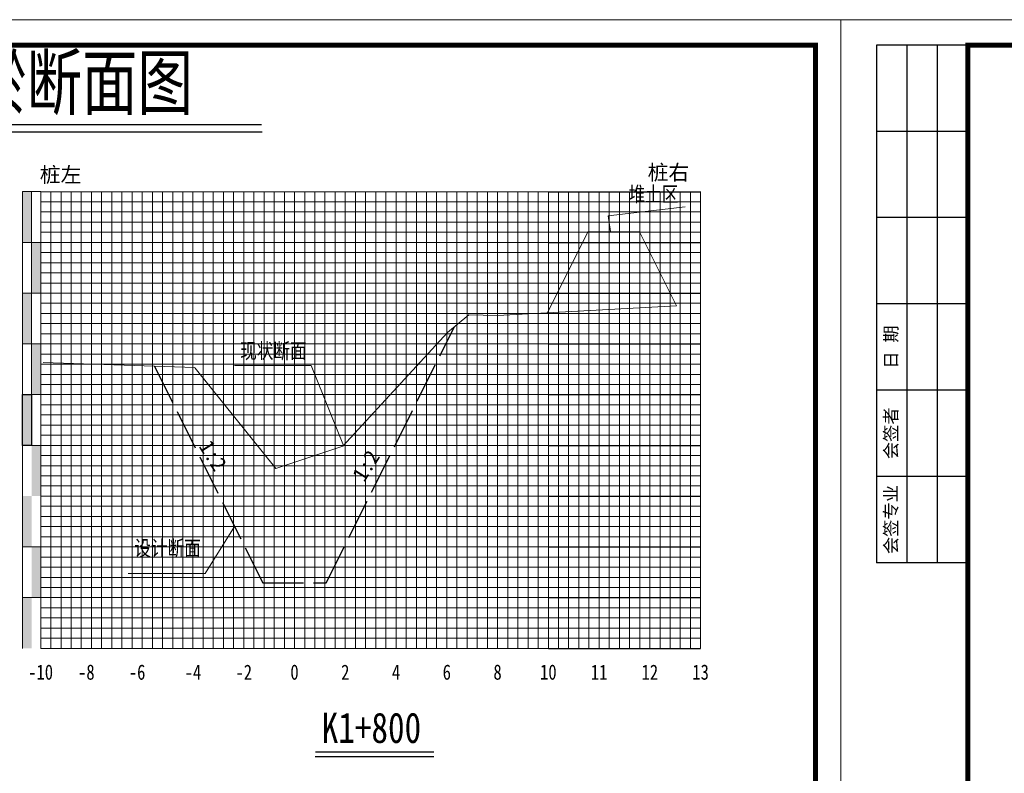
# Model space of a CAD drawing. Header units: millimetres. Extents: x -1851 to 142262423, y -629789 to 22327943.
# Tile 32 of 69: x 36659 to 36853, y 3870 to 4018. Entities that reach past the tile are written whole.
import ezdxf
from ezdxf.enums import TextEntityAlignment as Align

# ---------------------------------------------------------------- set-up
doc = ezdxf.new("R2010")
doc.units = ezdxf.units.MM
doc.linetypes.add('4415', pattern=[5, 4, -1])
for name, color, linetype, lineweight in [('2', 61, 'Continuous', 30), ('3', 8, 'Continuous', 5), ('dmx', 7, 'Continuous', 15)]:
    doc.layers.add(name, color=color, linetype=linetype, lineweight=lineweight)
doc.layers.add('DIMTEX', color=7, linetype='Continuous')
doc.layers.add('断面', color=7, linetype='Continuous')
doc.styles.add('STYLE2', font='txt', dxfattribs={"width": 0.8})
doc.styles.add('仿宋体', font='FangSong_GB2312.ttf', dxfattribs={"width": 0.8})
doc.styles.add('宋体', font='txt', dxfattribs={"height": 3.5})
doc.styles.add('等线体', font='simhei.ttf')

# ---------------------------------------------------------------- blocks, each defined once
blk = doc.blocks.new('tk')
at = {"lineweight": 0}
for p, q in [((6838.597780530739, 842.2295714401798), (6838.597780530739, 1139.229571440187)), ((6838.597780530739, 1139.229571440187), (7258.597780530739, 1139.229571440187)), ((7258.597780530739, 1139.229571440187), (7258.597780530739, 842.2295714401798))]:
    blk.add_line(p, q, dxfattribs=at)
for p, q in [((6863.597780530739, 1134.229571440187), (6845.597780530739, 1134.229571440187)), ((6845.597780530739, 1134.229571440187), (6845.597780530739, 1032.229571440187)), ((6851.597780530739, 1134.229571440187), (6851.597780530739, 1032.229571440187)), ((6857.597780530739, 1134.229571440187), (6857.597780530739, 1032.229571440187)), ((6863.597780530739, 1117.229571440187), (6845.597780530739, 1117.229571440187)), ((6863.597780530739, 1100.229571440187), (6845.597780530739, 1100.229571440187)), ((6863.597780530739, 1083.229571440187), (6845.597780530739, 1083.229571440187)), ((6863.597780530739, 1066.229571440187), (6845.597780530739, 1066.229571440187)), ((6863.597780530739, 1049.229571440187), (6845.597780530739, 1049.229571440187)), ((6863.597780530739, 1032.229571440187), (6845.597780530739, 1032.229571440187))]:
    blk.add_line(p, q)
at = {"lineweight": 0, "const_width": 1}
blk.add_lwpolyline([(6863.597780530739, 1134.229571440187), (7253.597780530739, 1134.229571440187), (7253.597780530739, 847.2295714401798), (6863.597780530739, 847.2295714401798)], close=True, dxfattribs=at)
at = {"char_height": 2.5, "attachment_point": 5, "rotation": 90, "style": '宋体'}
for s, insert in [('日 期', (6848.597780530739, 1074.729571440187)), ('会签者', (6848.597780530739, 1057.729571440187)), ('会签专业', (6848.597780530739, 1040.729571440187))]:
    blk.add_mtext(s, dxfattribs=dict(at, insert=insert))

msp = doc.modelspace()

# ---------------------------------------------------------------- hatches: boundary and pattern name
at = {"linetype": 'Continuous'}
for points in [[(36659.65106367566, 3984.202190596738), (36661.4510636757, 3984.202190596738), (36661.4510636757, 3974.202190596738), (36659.65106367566, 3974.202190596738)], [(36661.4510636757, 3974.202190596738), (36663.25106367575, 3974.202190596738), (36663.25106367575, 3964.202190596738), (36661.4510636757, 3964.202190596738)], [(36659.65106367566, 3964.202190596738), (36661.4510636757, 3964.202190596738), (36661.4510636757, 3954.202190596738), (36659.65106367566, 3954.202190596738)], [(36661.4510636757, 3954.202190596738), (36663.25106367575, 3954.202190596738), (36663.25106367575, 3944.202190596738), (36661.4510636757, 3944.202190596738)], [(36659.65106367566, 3944.202190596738), (36661.4510636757, 3944.202190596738), (36661.4510636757, 3934.202190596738), (36659.65106367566, 3934.202190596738)], [(36661.4510636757, 3934.202190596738), (36663.25106367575, 3934.202190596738), (36663.25106367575, 3924.202190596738), (36661.4510636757, 3924.202190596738)], [(36659.65106367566, 3924.202190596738), (36661.4510636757, 3924.202190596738), (36661.4510636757, 3914.202190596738), (36659.65106367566, 3914.202190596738)], [(36661.45742443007, 3914.226915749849), (36663.25742443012, 3914.226915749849), (36663.25742443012, 3904.226915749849), (36661.45742443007, 3904.226915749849)], [(36659.65106367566, 3904.198126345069), (36661.4510636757, 3904.198126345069), (36661.4510636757, 3894.198126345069), (36659.65106367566, 3894.198126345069)]]:
    msp.add_hatch(color=7, dxfattribs=at).paths.add_polyline_path(points)

# ---------------------------------------------------------------- linework, layer by layer
at = {"color": 1, "linetype": '4415', "lineweight": 30, "ltscale": 2}
for p, q in [((36719.50106367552, 3907.115519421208), (36744.7346743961, 3957.582740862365)), ((36744.50106367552, 3957.115519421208), (36744.50106367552, 3957.115519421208)), ((36685.6547251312, 3949.808196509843), (36707.00106367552, 3907.115519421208)), ((36707.00106367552, 3907.115519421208), (36719.50106367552, 3907.115519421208))]:
    msp.add_line(p, q, dxfattribs=at)
at = {"linetype": 'Continuous', "lineweight": 20, "flags": 128}
for points in [[(36775.51053694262, 3976.370921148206), (36775.02753669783, 3979.460299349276), (36790.23100041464, 3981.238243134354)], [(36722.90471239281, 3934.202190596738), (36716.55877451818, 3949.977221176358), (36701.40738483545, 3949.950908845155)], [(36701.45772808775, 3918.202190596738), (36695.61688037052, 3908.967040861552), (36680.4654906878, 3908.940728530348)]]:
    msp.add_lwpolyline(points, dxfattribs=at)
at = {"linetype": 'Continuous', "flags": 128}
msp.add_lwpolyline([(36659.65106367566, 3944.202190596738), (36661.4510636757, 3944.202190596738), (36661.4510636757, 3934.202190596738), (36659.65106367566, 3934.202190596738)], close=True, dxfattribs=at)
at = {"layer": '2', "color": 7, "lineweight": 15}
for points in [[(36663.25106367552, 3984.136090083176), (36763.25106367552, 3984.136090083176)], [(36673.25106367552, 3984.202190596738), (36673.25106367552, 3894.202190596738)], [(36683.25106367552, 3984.202190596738), (36683.25106367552, 3894.202190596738)], [(36693.25106367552, 3984.202190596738), (36693.25106367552, 3894.202190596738)], [(36703.25106367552, 3984.202190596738), (36703.25106367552, 3894.202190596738)], [(36723.25106367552, 3984.202190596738), (36723.25106367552, 3894.202190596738)], [(36733.25106367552, 3984.202190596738), (36733.25106367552, 3894.202190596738)], [(36743.25106367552, 3984.202190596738), (36743.25106367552, 3894.202190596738)], [(36753.25106367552, 3984.202190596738), (36753.25106367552, 3894.202190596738)], [(36763.25106367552, 3984.202190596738), (36763.25106367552, 3894.202190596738)], [(36773.25106367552, 3984.202190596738), (36773.25106367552, 3894.202190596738)], [(36783.25106367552, 3984.202190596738), (36783.25106367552, 3894.202190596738)], [(36793.25106367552, 3984.202190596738), (36793.25106367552, 3894.202190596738)], [(36663.25106367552, 3974.202190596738), (36763.25106367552, 3974.202190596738)], [(36663.25106367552, 3964.202190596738), (36763.25106367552, 3964.202190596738)], [(36663.25106367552, 3954.202190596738), (36763.25106367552, 3954.202190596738)], [(36663.25106367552, 3944.202190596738), (36763.25106367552, 3944.202190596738)], [(36663.25106367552, 3924.202190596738), (36763.25106367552, 3924.202190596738)], [(36663.25106367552, 3894.202190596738), (36763.25106367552, 3894.202190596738)]]:
    msp.add_lwpolyline(points, dxfattribs=at)
at = {"layer": '2', "color": 3, "lineweight": 15}
msp.add_lwpolyline([(36713.25106367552, 3984.202190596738), (36713.25106367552, 3894.202190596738)], dxfattribs=at)
at = {"layer": '2', "color": 7, "lineweight": 15, "flags": 128}
msp.add_lwpolyline([(36663.25106367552, 3934.202190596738), (36763.25106367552, 3934.202190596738)], dxfattribs=at)
at = {"layer": '2', "color": 0, "lineweight": 15}
for points in [[(36663.25106367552, 3914.202190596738), (36763.25106367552, 3914.202190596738)], [(36663.25106367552, 3904.202190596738), (36763.25106367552, 3904.202190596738)]]:
    msp.add_lwpolyline(points, dxfattribs=at)
at = {"layer": '3', "lineweight": 5}
for p, q in [((36763.25106367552, 3982.202190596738), (36783.25106367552, 3982.202190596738)), ((36783.25106367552, 3982.202190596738), (36793.25106367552, 3982.202190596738)), ((36763.25106367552, 3980.202190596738), (36783.25106367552, 3980.202190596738)), ((36783.25106367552, 3980.202190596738), (36793.25106367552, 3980.202190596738)), ((36763.25106367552, 3978.202190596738), (36783.25106367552, 3978.202190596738)), ((36783.25106367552, 3978.202190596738), (36793.25106367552, 3978.202190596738)), ((36763.25106367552, 3976.202190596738), (36783.25106367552, 3976.202190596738)), ((36783.25106367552, 3976.202190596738), (36793.25106367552, 3976.202190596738)), ((36763.25106367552, 3972.202190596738), (36783.25106367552, 3972.202190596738)), ((36783.25106367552, 3972.202190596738), (36793.25106367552, 3972.202190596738)), ((36763.25106367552, 3970.202190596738), (36783.25106367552, 3970.202190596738)), ((36783.25106367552, 3970.202190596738), (36793.25106367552, 3970.202190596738)), ((36763.25106367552, 3968.202190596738), (36783.25106367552, 3968.202190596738)), ((36783.25106367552, 3968.202190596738), (36793.25106367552, 3968.202190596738)), ((36763.25106367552, 3966.202190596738), (36783.25106367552, 3966.202190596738)), ((36783.25106367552, 3966.202190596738), (36793.25106367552, 3966.202190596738)), ((36763.25106367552, 3962.202190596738), (36783.25106367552, 3962.202190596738)), ((36783.25106367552, 3962.202190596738), (36793.25106367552, 3962.202190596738)), ((36763.25106367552, 3960.202190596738), (36783.25106367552, 3960.202190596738)), ((36783.25106367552, 3960.202190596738), (36793.25106367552, 3960.202190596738)), ((36763.25106367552, 3958.202190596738), (36783.25106367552, 3958.202190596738)), ((36783.25106367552, 3958.202190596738), (36793.25106367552, 3958.202190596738)), ((36763.25106367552, 3956.202190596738), (36783.25106367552, 3956.202190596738)), ((36783.25106367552, 3956.202190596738), (36793.25106367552, 3956.202190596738)), ((36763.25106367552, 3952.202190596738), (36783.25106367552, 3952.202190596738)), ((36783.25106367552, 3952.202190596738), (36793.25106367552, 3952.202190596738)), ((36763.25106367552, 3950.202190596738), (36783.25106367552, 3950.202190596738)), ((36783.25106367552, 3950.202190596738), (36793.25106367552, 3950.202190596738)), ((36763.25106367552, 3948.202190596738), (36783.25106367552, 3948.202190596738)), ((36783.25106367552, 3948.202190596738), (36793.25106367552, 3948.202190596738)), ((36763.25106367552, 3946.202190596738), (36783.25106367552, 3946.202190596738)), ((36783.25106367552, 3946.202190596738), (36793.25106367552, 3946.202190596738)), ((36763.25106367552, 3942.202190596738), (36783.25106367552, 3942.202190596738)), ((36783.25106367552, 3942.202190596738), (36793.25106367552, 3942.202190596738)), ((36763.25106367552, 3940.202190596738), (36783.25106367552, 3940.202190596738)), ((36783.25106367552, 3940.202190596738), (36793.25106367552, 3940.202190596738)), ((36763.25106367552, 3938.202190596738), (36783.25106367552, 3938.202190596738)), ((36783.25106367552, 3938.202190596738), (36793.25106367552, 3938.202190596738)), ((36763.25106367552, 3936.202190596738), (36783.25106367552, 3936.202190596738)), ((36783.25106367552, 3936.202190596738), (36793.25106367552, 3936.202190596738)), ((36763.25106367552, 3932.202190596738), (36783.25106367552, 3932.202190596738)), ((36783.25106367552, 3932.202190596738), (36793.25106367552, 3932.202190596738)), ((36763.25106367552, 3930.202190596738), (36783.25106367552, 3930.202190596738)), ((36783.25106367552, 3930.202190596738), (36793.25106367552, 3930.202190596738)), ((36763.25106367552, 3928.202190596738), (36783.25106367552, 3928.202190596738)), ((36783.25106367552, 3928.202190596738), (36793.25106367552, 3928.202190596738)), ((36763.25106367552, 3926.202190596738), (36783.25106367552, 3926.202190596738)), ((36783.25106367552, 3926.202190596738), (36793.25106367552, 3926.202190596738)), ((36763.25106367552, 3922.202190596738), (36783.25106367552, 3922.202190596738)), ((36783.25106367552, 3922.202190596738), (36793.25106367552, 3922.202190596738)), ((36763.25106367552, 3920.202190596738), (36783.25106367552, 3920.202190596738)), ((36783.25106367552, 3920.202190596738), (36793.25106367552, 3920.202190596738)), ((36763.25106367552, 3918.202190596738), (36783.25106367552, 3918.202190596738)), ((36783.25106367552, 3918.202190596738), (36793.25106367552, 3918.202190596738)), ((36763.25106367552, 3916.202190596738), (36783.25106367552, 3916.202190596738)), ((36783.25106367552, 3916.202190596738), (36793.25106367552, 3916.202190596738)), ((36763.25106367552, 3912.202190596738), (36783.25106367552, 3912.202190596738)), ((36783.25106367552, 3912.202190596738), (36793.25106367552, 3912.202190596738)), ((36763.25106367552, 3910.202190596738), (36783.25106367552, 3910.202190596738)), ((36783.25106367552, 3910.202190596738), (36793.25106367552, 3910.202190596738)), ((36763.25106367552, 3908.202190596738), (36783.25106367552, 3908.202190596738)), ((36783.25106367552, 3908.202190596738), (36793.25106367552, 3908.202190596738)), ((36763.25106367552, 3906.202190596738), (36783.25106367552, 3906.202190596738)), ((36783.25106367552, 3906.202190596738), (36793.25106367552, 3906.202190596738)), ((36763.25106367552, 3902.202190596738), (36783.25106367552, 3902.202190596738)), ((36783.25106367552, 3902.202190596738), (36793.25106367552, 3902.202190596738)), ((36763.25106367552, 3900.202190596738), (36783.25106367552, 3900.202190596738)), ((36783.25106367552, 3900.202190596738), (36793.25106367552, 3900.202190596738)), ((36763.25106367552, 3898.202190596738), (36783.25106367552, 3898.202190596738)), ((36783.25106367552, 3898.202190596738), (36793.25106367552, 3898.202190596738)), ((36763.25106367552, 3896.202190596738), (36783.25106367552, 3896.202190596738)), ((36783.25106367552, 3896.202190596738), (36793.25106367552, 3896.202190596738))]:
    msp.add_line(p, q, dxfattribs=at)
for points in [[(36665.25106367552, 3984.202190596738), (36665.25106367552, 3894.202190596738)], [(36667.25106367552, 3984.202190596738), (36667.25106367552, 3894.202190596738)], [(36669.25106367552, 3984.202190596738), (36669.25106367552, 3894.202190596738)], [(36671.25106367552, 3984.202190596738), (36671.25106367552, 3894.202190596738)], [(36675.25106367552, 3984.202190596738), (36675.25106367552, 3894.202190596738)], [(36677.25106367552, 3984.202190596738), (36677.25106367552, 3894.202190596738)], [(36679.25106367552, 3984.202190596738), (36679.25106367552, 3894.202190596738)], [(36681.25106367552, 3984.202190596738), (36681.25106367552, 3894.202190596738)], [(36685.25106367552, 3984.202190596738), (36685.25106367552, 3894.202190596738)], [(36687.25106367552, 3984.202190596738), (36687.25106367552, 3894.202190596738)], [(36689.25106367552, 3984.202190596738), (36689.25106367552, 3894.202190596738)], [(36691.25106367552, 3984.202190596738), (36691.25106367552, 3894.202190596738)], [(36695.25106367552, 3984.202190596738), (36695.25106367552, 3894.202190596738)], [(36697.25106367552, 3984.202190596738), (36697.25106367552, 3894.202190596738)], [(36699.25106367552, 3984.202190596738), (36699.25106367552, 3894.202190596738)], [(36701.25106367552, 3984.202190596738), (36701.25106367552, 3894.202190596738)], [(36705.25106367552, 3984.202190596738), (36705.25106367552, 3894.202190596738)], [(36707.25106367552, 3984.202190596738), (36707.25106367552, 3894.202190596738)], [(36709.25106367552, 3984.202190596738), (36709.25106367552, 3894.202190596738)], [(36711.25106367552, 3984.202190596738), (36711.25106367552, 3894.202190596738)], [(36715.25106367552, 3984.202190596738), (36715.25106367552, 3894.202190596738)], [(36717.25106367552, 3984.202190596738), (36717.25106367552, 3894.202190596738)], [(36719.25106367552, 3984.202190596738), (36719.25106367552, 3894.202190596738)], [(36721.25106367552, 3984.202190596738), (36721.25106367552, 3894.202190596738)], [(36725.25106367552, 3984.202190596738), (36725.25106367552, 3894.202190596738)], [(36727.25106367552, 3984.202190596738), (36727.25106367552, 3894.202190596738)], [(36729.25106367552, 3984.202190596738), (36729.25106367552, 3894.202190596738)], [(36731.25106367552, 3984.202190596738), (36731.25106367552, 3894.202190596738)], [(36735.25106367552, 3984.202190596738), (36735.25106367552, 3894.202190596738)], [(36737.25106367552, 3984.202190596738), (36737.25106367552, 3894.202190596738)], [(36739.25106367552, 3984.202190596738), (36739.25106367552, 3894.202190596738)], [(36741.25106367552, 3984.202190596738), (36741.25106367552, 3894.202190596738)], [(36745.25106367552, 3984.202190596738), (36745.25106367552, 3894.202190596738)], [(36747.25106367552, 3984.202190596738), (36747.25106367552, 3894.202190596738)], [(36749.25106367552, 3984.202190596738), (36749.25106367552, 3894.202190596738)], [(36751.25106367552, 3984.202190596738), (36751.25106367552, 3894.202190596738)], [(36755.25106367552, 3984.202190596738), (36755.25106367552, 3894.202190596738)], [(36757.25106367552, 3984.202190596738), (36757.25106367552, 3894.202190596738)], [(36759.25106367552, 3984.202190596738), (36759.25106367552, 3894.202190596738)], [(36761.25106367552, 3984.202190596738), (36761.25106367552, 3894.202190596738)], [(36765.25106367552, 3984.202190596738), (36765.25106367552, 3894.202190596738)], [(36767.25106367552, 3984.202190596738), (36767.25106367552, 3894.202190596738)], [(36769.25106367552, 3984.202190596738), (36769.25106367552, 3894.202190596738)], [(36771.25106367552, 3984.202190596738), (36771.25106367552, 3894.202190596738)], [(36775.25106367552, 3984.202190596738), (36775.25106367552, 3894.202190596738)], [(36777.25106367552, 3984.202190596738), (36777.25106367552, 3894.202190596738)], [(36779.25106367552, 3984.202190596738), (36779.25106367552, 3894.202190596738)], [(36781.25106367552, 3984.202190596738), (36781.25106367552, 3894.202190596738)], [(36785.25106367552, 3984.202190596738), (36785.25106367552, 3894.202190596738)], [(36787.25106367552, 3984.202190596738), (36787.25106367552, 3894.202190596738)], [(36789.25106367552, 3984.202190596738), (36789.25106367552, 3894.202190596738)], [(36791.25106367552, 3984.202190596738), (36791.25106367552, 3894.202190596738)], [(36663.25106367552, 3982.202190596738), (36763.25106367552, 3982.202190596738)], [(36663.25106367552, 3980.202190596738), (36763.25106367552, 3980.202190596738)], [(36663.25106367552, 3978.202190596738), (36763.25106367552, 3978.202190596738)], [(36663.25106367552, 3976.202190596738), (36763.25106367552, 3976.202190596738)], [(36663.25106367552, 3972.202190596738), (36763.25106367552, 3972.202190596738)], [(36663.25106367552, 3970.202190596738), (36763.25106367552, 3970.202190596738)], [(36663.25106367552, 3968.202190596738), (36763.25106367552, 3968.202190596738)], [(36663.25106367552, 3966.202190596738), (36763.25106367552, 3966.202190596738)], [(36663.25106367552, 3962.202190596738), (36763.25106367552, 3962.202190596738)], [(36663.25106367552, 3960.202190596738), (36763.25106367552, 3960.202190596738)], [(36663.25106367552, 3958.202190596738), (36763.25106367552, 3958.202190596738)], [(36663.25106367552, 3956.202190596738), (36763.25106367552, 3956.202190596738)], [(36663.25106367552, 3952.202190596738), (36763.25106367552, 3952.202190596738)], [(36663.25106367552, 3950.202190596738), (36763.25106367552, 3950.202190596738)], [(36663.25106367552, 3948.202190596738), (36763.25106367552, 3948.202190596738)], [(36663.25106367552, 3946.202190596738), (36763.25106367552, 3946.202190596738)], [(36663.25106367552, 3942.202190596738), (36763.25106367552, 3942.202190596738)], [(36663.25106367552, 3940.202190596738), (36763.25106367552, 3940.202190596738)], [(36663.25106367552, 3938.202190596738), (36763.25106367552, 3938.202190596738)], [(36663.25106367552, 3936.202190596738), (36763.25106367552, 3936.202190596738)], [(36663.25106367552, 3932.202190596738), (36763.25106367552, 3932.202190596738)], [(36663.25106367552, 3930.202190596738), (36763.25106367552, 3930.202190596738)], [(36663.25106367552, 3928.202190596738), (36763.25106367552, 3928.202190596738)], [(36663.25106367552, 3926.202190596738), (36763.25106367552, 3926.202190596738)], [(36663.25106367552, 3922.202190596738), (36763.25106367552, 3922.202190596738)], [(36663.25106367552, 3920.202190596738), (36763.25106367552, 3920.202190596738)], [(36663.25106367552, 3918.202190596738), (36763.25106367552, 3918.202190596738)], [(36663.25106367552, 3916.202190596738), (36763.25106367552, 3916.202190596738)], [(36663.25106367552, 3912.202190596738), (36763.25106367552, 3912.202190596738)], [(36663.25106367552, 3910.202190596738), (36763.25106367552, 3910.202190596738)], [(36663.25106367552, 3908.202190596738), (36763.25106367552, 3908.202190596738)], [(36663.25106367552, 3906.202190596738), (36763.25106367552, 3906.202190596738)], [(36663.25106367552, 3902.202190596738), (36763.25106367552, 3902.202190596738)], [(36663.25106367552, 3900.202190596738), (36763.25106367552, 3900.202190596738)], [(36663.25106367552, 3898.202190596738), (36763.25106367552, 3898.202190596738)], [(36663.25106367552, 3896.202190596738), (36763.25106367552, 3896.202190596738)]]:
    msp.add_lwpolyline(points, dxfattribs=at)
at = {"layer": '3', "color": 0, "lineweight": 5}
for points in [[(36659.65106367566, 3914.202190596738), (36763.25106367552, 3914.202190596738)], [(36659.65106367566, 3904.202190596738), (36763.25106367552, 3904.202190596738)]]:
    msp.add_lwpolyline(points, dxfattribs=at)
at = {"layer": 'DIMTEX', "color": 0, "linetype": 'Continuous'}
for p, q in [((36581.8572030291, 3997.453932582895), (36706.74704731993, 3997.453932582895)), ((36581.89326234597, 3995.967157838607), (36706.87091993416, 3995.967157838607)), ((36717.36115037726, 3873.843293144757), (36740.68574386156, 3873.843293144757)), ((36717.34065858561, 3872.880898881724), (36740.68574386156, 3872.880898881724))]:
    msp.add_line(p, q, dxfattribs=at)
at = {"layer": 'dmx', "linetype": 'Continuous', "lineweight": 15}
for p, q in [((36771.0325289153, 3976.291423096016), (36763.06028295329, 3960.344120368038)), ((36771.0325289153, 3976.291423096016), (36781.22337832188, 3976.291423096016)), ((36781.22337832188, 3976.291423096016), (36788.52789629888, 3961.682387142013)), ((36753.25106367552, 3959.828667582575), (36788.52789629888, 3961.682387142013))]:
    msp.add_line(p, q, dxfattribs=at)
at = {"layer": 'dmx', "linetype": 'Continuous', "lineweight": 15, "flags": 128}
for points in [[(36743.36307367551, 3956.439555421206), (36747.58159867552, 3959.955561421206), (36753.25106367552, 3959.828667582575)], [(36693.69204369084, 3949.429300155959), (36709.59926367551, 3929.656717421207), (36722.78472867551, 3934.071773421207), (36743.36307367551, 3956.439555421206)], [(36663.70313367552, 3950.558131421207), (36663.70313367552, 3950.558207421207), (36693.63647367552, 3949.535487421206), (36693.69204369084, 3949.42930015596)]]:
    msp.add_lwpolyline(points, dxfattribs=at)
at = {"layer": '断面'}
for p, q in [((36763.25106367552, 3984.136090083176), (36783.25106367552, 3984.136090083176)), ((36783.25106367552, 3984.136090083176), (36793.25106367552, 3984.136090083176)), ((36763.25106367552, 3974.202190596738), (36783.25106367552, 3974.202190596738)), ((36783.25106367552, 3974.202190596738), (36793.25106367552, 3974.202190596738)), ((36763.25106367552, 3964.202190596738), (36783.25106367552, 3964.202190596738)), ((36783.25106367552, 3964.202190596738), (36793.25106367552, 3964.202190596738)), ((36763.25106367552, 3954.202190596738), (36783.25106367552, 3954.202190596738)), ((36783.25106367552, 3954.202190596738), (36793.25106367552, 3954.202190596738)), ((36763.25106367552, 3944.202190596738), (36783.25106367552, 3944.202190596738)), ((36783.25106367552, 3944.202190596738), (36793.25106367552, 3944.202190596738)), ((36763.25106367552, 3934.202190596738), (36783.25106367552, 3934.202190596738)), ((36783.25106367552, 3934.202190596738), (36793.25106367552, 3934.202190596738)), ((36763.25106367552, 3924.202190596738), (36783.25106367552, 3924.202190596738)), ((36783.25106367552, 3924.202190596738), (36793.25106367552, 3924.202190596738)), ((36763.25106367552, 3914.202190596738), (36783.25106367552, 3914.202190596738)), ((36783.25106367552, 3914.202190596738), (36793.25106367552, 3914.202190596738)), ((36763.25106367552, 3904.202190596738), (36783.25106367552, 3904.202190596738)), ((36783.25106367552, 3904.202190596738), (36793.25106367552, 3904.202190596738)), ((36763.25106367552, 3894.202190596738), (36783.25106367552, 3894.202190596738)), ((36783.25106367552, 3894.202190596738), (36793.25106367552, 3894.202190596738))]:
    msp.add_line(p, q, dxfattribs=at)
at = {"layer": '断面', "color": 3, "lineweight": 15}
for points in [[(36663.25106367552, 3984.202190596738), (36659.65106367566, 3984.202190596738)], [(36659.65106367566, 3984.202190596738), (36659.65106367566, 3894.202190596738)], [(36661.4510636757, 3984.202190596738), (36661.4510636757, 3934.202190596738)], [(36663.25106367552, 3984.202190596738), (36663.25106367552, 3894.202190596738)], [(36663.25106367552, 3974.202190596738), (36659.65106367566, 3974.202190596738)], [(36663.25106367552, 3964.202190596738), (36659.65106367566, 3964.202190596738)], [(36663.25106367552, 3954.202190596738), (36659.65106367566, 3954.202190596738)], [(36663.25106367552, 3944.202190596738), (36659.65106367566, 3944.202190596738)], [(36659.65106367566, 3934.202190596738), (36663.25106367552, 3934.202190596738)]]:
    msp.add_lwpolyline(points, dxfattribs=at)
at = {"layer": '断面', "color": 7, "lineweight": 15}
msp.add_lwpolyline([(36663.25106367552, 3934.202190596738), (36763.25106367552, 3934.202190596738)], dxfattribs=at)

# ---------------------------------------------------------------- block references
at = {"layer": '断面'}
for p in [(29562.28328314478, 2878.858353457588), (29982.28328314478, 2878.858353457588)]:
    msp.add_blockref('tk', p, dxfattribs=at)

# ---------------------------------------------------------------- texts
at = {"style": '等线体'}
for s, p in [('桩右', (36782.81199769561, 3986.495738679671)), ('桩左', (36663.07784437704, 3986.037640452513))]:
    msp.add_text(s, height=3, dxfattribs=at).set_placement(p)
at = {"linetype": 'Continuous', "char_height": 3, "attachment_point": 1, "style": '仿宋体'}
for s, insert, width in [('堆土区', (36779.04515616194, 3985.208721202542), 18.82471715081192), ('现状断面', (36702.54623927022, 3954.325859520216), 37.93252298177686), ('设计断面', (36681.68953561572, 3915.456108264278), 37.93252298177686)]:
    msp.add_mtext(s, dxfattribs=dict(at, insert=insert, width=width))
at = {"layer": 'DIMTEX', "color": 0, "linetype": 'Continuous', "style": 'STYLE2', "width": 0.8}
for s, height, p in [('李台庄中沟清淤断面图', 10.5, (36584.03806631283, 4000.473792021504)), ('K1+800', 6, (36718.60735796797, 3875.568927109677))]:
    msp.add_text(s, height=height, dxfattribs=at).set_placement(p)
at = {"layer": '断面', "color": 7, "style": '仿宋体'}
for rotation, p in [(301.9850291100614, (36697.18134737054, 3932.202190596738)), (58.01497088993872, (36727.33834986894, 3930.202190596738))]:
    msp.add_text('1:2', height=3, rotation=rotation, dxfattribs=at).set_placement(p, align=Align.MIDDLE)
at = {"layer": '断面', "color": 7, "style": '等线体', "width": 0.8}
for s, p in [('-10', (36663.23517429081, 3889.509384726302)), ('-8', (36672.24096008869, 3889.509384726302)), ('-6', (36682.24096008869, 3889.509384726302)), ('-4', (36693.25106367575, 3889.509384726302)), ('-2', (36703.25106367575, 3889.509384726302)), ('0', (36713.25106367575, 3889.509384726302)), ('2', (36723.25106367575, 3889.509384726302)), ('4', (36733.25106367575, 3889.509384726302)), ('6', (36743.25106367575, 3889.509384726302)), ('8', (36753.25106367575, 3889.509384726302)), ('10', (36763.25106367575, 3889.509384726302)), ('11', (36773.25106367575, 3889.509384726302)), ('12', (36783.25106367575, 3889.509384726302)), ('13', (36793.25106367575, 3889.509384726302))]:
    msp.add_text(s, height=3, dxfattribs=at).set_placement(p, align=Align.MIDDLE)

doc.saveas('drawing.dxf')
